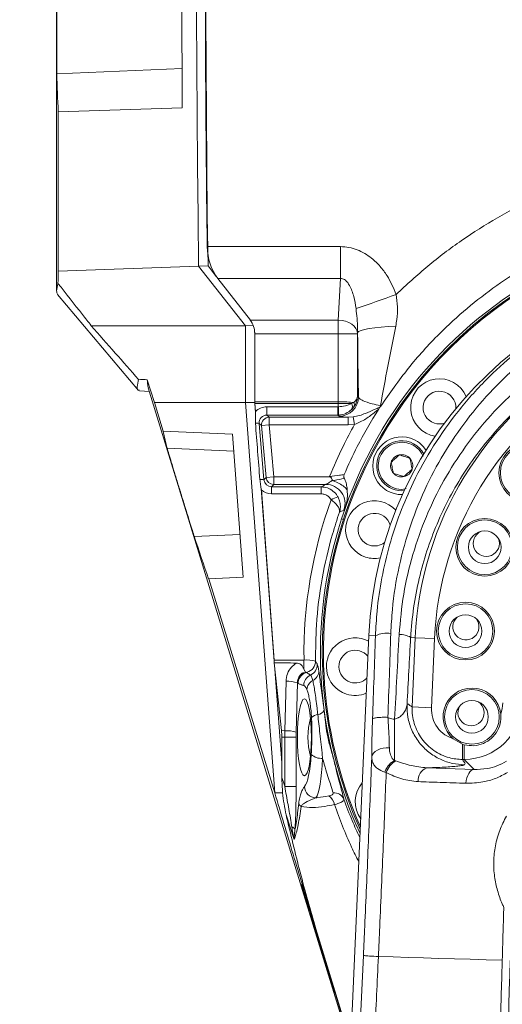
# Model space of a CAD drawing. Header units: millimetres. Extents: x 0 to 16820, y 0 to 11880.
# Tile 23 of 120: x 2530 to 2656, y 7948 to 8204. Entities that reach past the tile are written whole.
import ezdxf

# ---------------------------------------------------------------- set-up
doc = ezdxf.new("R2010")
doc.units = ezdxf.units.MM
doc.header["$LTSCALE"] = 20
doc.linetypes.add('PHANTOM', pattern=[12.7, 6.35, -1.27, 1.27, -1.27, 1.27, -1.27])

msp = doc.modelspace()

# ---------------------------------------------------------------- linework, layer by layer
at = {"color": 7, "linetype": 'Continuous', "lineweight": 0}
for p, q in [((2572.3, 8223.89), (2572.4, 8181.1)), ((2539.78, 8220.26), (2539.78, 8133.44)), ((2572.4, 8181.1), (2540.22, 8180.08)), ((2540.2, 8138.65), (2540.22, 8180.08)), ((2576.67, 8139.99), (2540.2, 8138.65)), ((2579.1, 8140.04), (2576.67, 8139.99)), ((2576.67, 8139.99), (2588.8, 8124.47)), ((2581.24, 8137.3), (2579.1, 8140.04)), ((2581.64, 8136.75), (2590.1, 8125.93)), ((2539.98, 8132.61), (2561.05, 8107.6)), ((2590.87, 8124.51), (2588.8, 8124.47)), ((2588.8, 8124.47), (2548.79, 8124.47)), ((2588.8, 8124.47), (2588.8, 8104.47)), ((2591.23, 8104.47), (2591.23, 8122.81)), ((2591.24, 8122.39), (2591.24, 8104.71)), ((2563.31, 8110.43), (2565.16, 8104.47)), ((2561.3, 8107.58), (2563.9, 8107.36)), ((2563.59, 8108.34), (2615.61, 7938.81)), ((2565.16, 8104.47), (2567.43, 8097.07)), ((2588.8, 8104.47), (2565.16, 8104.47)), ((2591.23, 8104.47), (2588.8, 8104.47)), ((2588.8, 8104.47), (2596.43, 8002.99)), ((2591.43, 8101.72), (2591.23, 8104.47)), ((2591.26, 8104.23), (2591.42, 8102.1)), ((2623.38, 8102.73), (2623.77, 8103.27)), ((2624.01, 8103.57), (2623.77, 8103.27)), ((2585.48, 8096.24), (2567.43, 8097.07)), ((2588.27, 8059.1), (2585.48, 8096.24)), ((2636.91, 8096.05), (2638.14, 8095.77)), ((2596.29, 8037.22), (2592.9, 8082.17)), ((2592.95, 8081.77), (2596.28, 8037.54)), ((2609.69, 8083.2), (2596.17, 8083.2)), ((2579.27, 8058.67), (2588.27, 8059.1)), ((2579.27, 8058.67), (2596.43, 8002.99)), ((2620.88, 8043.91), (2606.89, 7729.47)), ((2596.26, 8036.82), (2598.18, 8019.21)), ((2598.27, 8010.82), (2596.44, 8035.18)), ((2604.03, 8035.14), (2604.34, 8034.55)), ((2598.27, 8017.47), (2598.27, 8007.04)), ((2642.78, 8017.08), (2645.2, 8015.69)), ((2645.2, 8015.69), (2645.66, 8015.55)), ((2598.49, 8003.01), (2596.43, 8002.99)), ((2612, 7951.03), (2603.44, 7979.33)), ((2614.68, 7942.64), (2607.11, 7967.72))]:
    msp.add_line(p, q, dxfattribs=at)
at = {"color": 8, "linetype": 'Continuous', "lineweight": 0}
for p, q in [((2539.83, 8189.98), (2572.38, 8191.34)), ((2578.9, 8145.03), (2613.52, 8145.03)), ((2613.52, 8145.03), (2613.52, 8136.75)), ((2613.52, 8136.75), (2581.64, 8136.75)), ((2612.95, 8125.93), (2613.52, 8136.75)), ((2590.1, 8125.93), (2612.95, 8125.93)), ((2612.95, 8125.93), (2612.95, 8122.39)), ((2612.95, 8122.39), (2591.24, 8122.39)), ((2617.95, 8122.39), (2612.95, 8122.39)), ((2612.95, 8104.71), (2612.95, 8122.39)), ((2617.96, 8122.66), (2617.95, 8122.39)), ((2617.95, 8122.39), (2617.95, 8106.11)), ((2591.24, 8104.71), (2612.95, 8104.71)), ((2612.95, 8104.23), (2591.26, 8104.23)), ((2612.95, 8104.71), (2612.95, 8104.23)), ((2612.95, 8104.71), (2612.95, 8104.23)), ((2612.95, 8103.42), (2612.95, 8104.23)), ((2616.35, 8104.23), (2616.95, 8104.49)), ((2617.95, 8106.11), (2618.18, 8105.95)), ((2594.39, 8103.41), (2594.39, 8101.22)), ((2594.39, 8103.41), (2612.8, 8103.41)), ((2612.8, 8103.41), (2612.8, 8101.22)), ((2617.01, 8103.38), (2616.42, 8102.7)), ((2593, 8098.49), (2592.38, 8099.06)), ((2592.38, 8099.06), (2593.61, 8084.41)), ((2594.39, 8101.22), (2595, 8100.66)), ((2612.8, 8101.22), (2594.39, 8101.22)), ((2595, 8098.67), (2595, 8100.66)), ((2595, 8100.66), (2615.54, 8100.66)), ((2613.19, 8100.96), (2612.8, 8101.22)), ((2615.54, 8100.66), (2616.82, 8100.76)), ((2615.54, 8098.67), (2615.54, 8100.66)), ((2617.17, 8098.81), (2616.82, 8100.76)), ((2593, 8098.49), (2595, 8098.67)), ((2594.18, 8085.03), (2593, 8098.49)), ((2615.54, 8098.67), (2595, 8098.67)), ((2595, 8098.67), (2596.17, 8085.2)), ((2617.17, 8098.81), (2615.54, 8098.67)), ((2568.5, 8092.6), (2585.81, 8091.84)), ((2593.61, 8084.41), (2594.18, 8085.03)), ((2594.18, 8085.03), (2596.17, 8085.2)), ((2596.17, 8083.2), (2596.17, 8085.2)), ((2596.17, 8085.2), (2610.81, 8085.2)), ((2596.17, 8083.2), (2595.59, 8082.57)), ((2595.59, 8082.57), (2608.47, 8082.57)), ((2595.59, 8080.76), (2595.59, 8082.57)), ((2608.47, 8080.76), (2608.47, 8082.57)), ((2608.47, 8080.76), (2595.59, 8080.76)), ((2613.79, 8074.23), (2614.26, 8074.08)), ((2575.53, 8069.71), (2587.44, 8070.19)), ((2622.59, 8043.83), (2620.88, 8043.91)), ((2631.74, 8043.43), (2632.94, 8043.37)), ((2632.14, 8025.38), (2632.94, 8043.37)), ((2637.92, 8043.15), (2632.94, 8043.37)), ((2637.92, 8043.15), (2637.12, 8025.16)), ((2596.28, 8037.54), (2604.03, 8037.54)), ((2604.03, 8035.14), (2604.03, 8037.54)), ((2604.76, 8034.34), (2604.4, 8034.24)), ((2599.05, 8019.18), (2599.37, 8032.04)), ((2602.32, 8031.63), (2602, 8018.77)), ((2637.12, 8025.16), (2632.14, 8025.38)), ((2598.18, 8019.21), (2599.05, 8019.18)), ((2598.27, 8017.47), (2599.03, 8017.47)), ((2599.03, 8017.47), (2601.98, 8017.47)), ((2599.03, 8004.68), (2599.03, 8017.47)), ((2601.98, 8017.47), (2601.98, 8004.68)), ((2645.2, 8015.69), (2645.2, 8011.72)), ((2645.66, 8015.55), (2645.66, 8011.72)), ((2627.57, 8011.44), (2627.85, 8011.35)), ((2635.95, 8009.54), (2648.19, 8009.12)), ((2645.66, 8011.72), (2645.2, 8011.72)), ((2648.19, 8009.12), (2645.66, 8011.72)), ((2625.39, 8008.29), (2625, 8008.4)), ((2599.03, 8004.68), (2601.98, 8004.68)), ((2601.46, 7990.92), (2599.38, 7997.33)), ((2603.67, 7977.89), (2603.88, 7977.88)), ((2614.67, 7943.03), (2607.11, 7967.72)), ((2623.35, 7960.47), (2623.35, 7960.47)), ((2655.54, 7959.49), (2655.54, 7959.49)), ((2610.06, 7957.06), (2610.18, 7957.06))]:
    msp.add_line(p, q, dxfattribs=at)
at = {"color": 7, "linetype": 'Continuous', "lineweight": 0, "flags": 128}
for points in [[(2576.21, 8244.02), (2576.15, 8231.02), (2576.13, 8218.01), (2576.14, 8205.01), (2576.18, 8192), (2576.25, 8179), (2576.36, 8166), (2576.5, 8152.99), (2576.67, 8139.99)], [(2579.1, 8140.04), (2578.92, 8153.04), (2578.79, 8166.03), (2578.68, 8179.03), (2578.61, 8192.02), (2578.57, 8205.02), (2578.56, 8218.02), (2578.58, 8231.01), (2578.64, 8244.01)]]:
    msp.add_lwpolyline(points, dxfattribs=at)
at = {"color": 8, "linetype": 'Continuous', "lineweight": 0, "flags": 128}
for points in [[(2617.95, 8122.39), (2617.82, 8123.07), (2617.52, 8123.72), (2617.04, 8124.32), (2616.42, 8124.85), (2615.67, 8125.29), (2614.82, 8125.62), (2613.91, 8125.84), (2612.95, 8125.93)], [(2627.86, 8124.35), (2625.91, 8124.26), (2624.08, 8124.13), (2622.41, 8123.95), (2620.96, 8123.74), (2619.75, 8123.5), (2618.84, 8123.23), (2618.23, 8122.95), (2617.96, 8122.66)], [(2626.21, 8014.7), (2625.39, 8014.72), (2624.57, 8014.63), (2623.81, 8014.44), (2623.11, 8014.15), (2622.53, 8013.77), (2622.07, 8013.31), (2621.77, 8012.81), (2621.63, 8012.28)], [(2598.27, 8007.04), (2598.93, 8005), (2599.03, 8004.68)], [(2648.19, 8009.12), (2647.81, 8009.02), (2647.45, 8008.81), (2647.11, 8008.47), (2646.81, 8008.03), (2646.55, 8007.5), (2646.34, 8006.89), (2646.19, 8006.23), (2646.1, 8005.53)], [(2623.35, 7960.47), (2627.19, 7960.36), (2631.09, 7960.24), (2635.04, 7960.12), (2639.04, 7959.99), (2643.09, 7959.87), (2647.19, 7959.75), (2651.34, 7959.62), (2655.54, 7959.49)]]:
    msp.add_lwpolyline(points, dxfattribs=at)
at = {"color": 7, "linetype": 'Continuous', "lineweight": 0}
for centre, radius in [((2662.15, 8086.23), 7.5), ((2650.97, 8066.87), 7.5), ((2650.97, 8066.87), 4.25), ((2645.99, 8045.07), 7.5), ((2645.99, 8045.07), 4.25), ((2647.66, 8022.78), 4.25)]:
    msp.add_circle(centre, radius, dxfattribs=at)
at = {"color": 8, "linetype": 'Continuous', "lineweight": 0}
for centre in [(2662.15, 8086.23), (2650.97, 8066.87), (2645.99, 8045.07), (2647.66, 8022.78)]:
    msp.add_circle(centre, 7.1, dxfattribs=at)
at = {"color": 7, "linetype": 'Continuous', "lineweight": 30}
for centre, radius, start, end in [((2720.78, 7139.47), 1875.82, 300, 180), ((1820.78, 7139.47), 975.82, 25.3311, 79.6689)]:
    msp.add_arc(centre, radius, start, end, dxfattribs=at)
at = {"color": 7, "linetype": 'PHANTOM', "lineweight": 30}
msp.add_arc((2720.78, 7139.47), 1203.01, 352.93959, 127.06041, dxfattribs=at)
at = {"color": 7, "linetype": 'Continuous', "lineweight": 0}
for centre, radius, start, end in [((2720.78, 8039.47), 112, 335.7818, 204.2182), ((2720.78, 8039.47), 112.5, 342, 162), ((2720.78, 8039.47), 111.7, 336.0886, 162), ((2720.78, 8039.47), 100, 2.5473, 177.4527), ((2639.22, 8103.19), 7.5, 22.3297, 252), ((2639.22, 8103.19), 4.25, 355.8872, 252), ((2639.22, 8103.19), 4.25, 252, 288.1128), ((2629.4, 8088.06), 7.5, 72, 271.6703), ((2629.4, 8088.06), 6.5, 27.8918, 162), ((2629.4, 8088.06), 7.5, 32.3297, 72), ((2629.4, 8088.06), 6.5, 162, 276.1082), ((2629.4, 8088.06), 2.89, 162, 222), ((2629.4, 8088.06), 2.89, 102, 162), ((2629.4, 8088.06), 2.89, 42, 102), ((2629.4, 8088.06), 2.89, 342, 42), ((2629.4, 8088.06), 2.89, 222, 282), ((2629.4, 8088.06), 2.89, 282, 342), ((2622.35, 8071.45), 7.5, 42.3297, 252), ((2720.78, 8039.47), 112.5, 162, 204.7187), ((2720.78, 8039.47), 111.7, 162, 203.9114), ((2622.35, 8071.45), 4.25, 15.8872, 252), ((2651.39, 8067.91), 3.4, 114.7273, 21.5584), ((2622.35, 8071.45), 4.25, 252, 308.1128), ((2622.35, 8071.45), 7.5, 252, 281.6703), ((2646.09, 8046.19), 3.4, 131.8702, 38.7013), ((2617.35, 8035.85), 7.5, 62.4142, 252), ((2617.35, 8035.85), 4.25, 39.1326, 252), ((2617.35, 8035.85), 4.25, 252, 315.7728), ((2647.66, 8022.78), 7.5, 5.6563, 229.4027), ((2617.35, 8035.85), 7.5, 252, 292.4912), ((2647.42, 8023.87), 3.4, 149.013, 55.8441), ((2624.84, 8017.47), 19.77, 165.3295, 194.6705), ((2624.82, 8000.69), 7.5, 138.7681, 216.1373)]:
    msp.add_arc(centre, radius, start, end, dxfattribs=at)
at = {"color": 8, "linetype": 'Continuous', "lineweight": 0}
for centre, radius, start, end in [((2520.84, 8419.53), 306.27, 288.408, 290.4757), ((2720.78, 8039.47), 87.93, 119.9393, 177.4527), ((2720.78, 8039.47), 82.94, 119.9393, 177.4527), ((2613.18, 8105.96), 5.01, 270.1443, 359.8993), ((2615.18, 8103.41), 1.42, 330.131, 35.1243), ((2615.9, 8103.88), 1.21, 335.4797, 30.3071), ((2486.35, 8096.51), 126.79, 2.1328, 3.1225), ((2591.73, 8096.91), 2.25, 73.1087, 97.9145), ((2595, 8098.66), 2, 90.0912, 184.9088), ((2592.91, 8081.98), 2.53, 73.9835, 98.083), ((2596.18, 8085.21), 2, 185.0733, 269.9267), ((2609.68, 8078.2), 5.01, 340.9535, 89.7894), ((2614.63, 8073.46), 6.73, 105.2759, 121.5859), ((2625.5, 8038.39), 6.17, 79.8926, 118.106), ((2629.17, 8039.45), 4.74, 57.162, 95.1292), ((2604.85, 8028.55), 9.02, 76.0149, 95.1779), ((2604.02, 8037.27), 3.01, 285.9553, 0.6284), ((2604.49, 8036.38), 3, 294.104, 1.0885), ((2605.53, 8031.42), 3.04, 111.7872, 179.3119), ((2607.01, 8030.9), 3.03, 115.2866, 179.5957), ((2602.81, 8034.09), 1.6, 5.5644, 16.9295), ((2605.11, 8034.74), 2.77, 295.6026, 359.3315), ((2599.74, 8023.97), 8.08, 71.3889, 92.6188), ((2602.7, 8031.85), 0.447, 210.3243, 242.4258), ((2607.75, 8029.63), 2.99, 118.8408, 174.6559), ((2607.82, 8020.83), 2.56, 94.48, 135.8325), ((2607.4, 8025.46), 2.08, 276.118, 334.2821), ((2669.01, 8017.47), 69.98, 178.5951, 180.0027), ((2599.42, 8011.11), 8.08, 71.3862, 92.6191), ((2655.09, 8017.47), 53.11, 178.5951, 180.0027), ((2608.58, 8015.92), 3.95, 227.482, 274.1323), ((2630.67, 8006.56), 5.56, 120.5455, 161.9181), ((2637.18, 8006.24), 3.53, 110.4478, 184.6402), ((2607.23, 8004.79), 3.07, 182.1163, 267.9584), ((2608.58, 7999.39), 3.4, 9.8191, 56.7658), ((2611.81, 8000.23), 2.82, 23.3539, 94.6545), ((2604.12, 8000.8), 1.57, 200.1288, 238.4294), ((2600.35, 7992.72), 1.56, 30.6306, 71.2798)]:
    msp.add_arc(centre, radius, start, end, dxfattribs=at)
at = {"color": 7, "linetype": 'Continuous', "lineweight": 0}
for centre, major_axis, ratio, start_param, end_param in [((5703.57, 8214.47), (0, 4000), 0.781286, 1.562859, 1.588157), ((6100.78, 9096.91), (3553.05, 963), 0.246973, 3.07976, 3.090395), ((2588.27, 8145.24), (0, 12), 0.781286, 1.588157, 2.356194), ((6100.78, 6377.26), (3393.02, -2317.26), 0.466421, 3.434601, 3.436053), ((2587.33, 8122.39), (0, 5), 0.781286, 4.712389, 5.497787), ((2711.4, 10109.47), (2579.1, 0), 0.776372, 4.654055, 4.654936), ((2595.15, 8104.71), (0, 5), 0.781286, 1.570797, 1.666789), ((2587.56, 8132.58), (-22.45, 285.69), 0.004318, 4.542904, 4.594742), ((5936.21, 7575.8), (3369.54, -548.12), 0.141814, 3.196107, 3.204896), ((6543.37, 9693.97), (3953.18, 1663.61), 0.342653, 3.113034, 3.120949), ((2593.94, 8037.25), (0, 3), 0.781286, 4.567599, 4.808382), ((4300.84, 8037.25), (1775.36, -0.41), 0.001674, 3.424927, 3.436275), ((2584.1, 8017.47), (0, 15.11), 0.938259, 4.712389, 4.827845), ((6004.37, 7666.43), (3400.95, -315.46), 0.060672, 3.153896, 3.16068), ((6672.12, 10113.69), (3996.92, 2304.59), 0.400642, 3.054536, 3.057899)]:
    msp.add_ellipse(centre, major_axis=major_axis, ratio=ratio, start_param=start_param, end_param=end_param, dxfattribs=at)
at = {"color": 8, "linetype": 'Continuous', "lineweight": 0}
for centre, major_axis, ratio, start_param, end_param in [((2612.95, 8104.23), (5, -0.03), 0.096064, 0.645611, 1.571284), ((2612.43, 8000.37), (-0.53, -104.33), 0.095845, 3.141835, 3.142076), ((2612.96, 8106.11), (5, 0.21), 0.53743, 4.686664, 5.433263), ((2612.95, 8104.23), (5, 0), 0.000222, 0.82468, 1.571038), ((2612.43, 8000.37), (0.52, 103.86), 0.048143, 0.000242, 0.000484), ((2612.95, 8106.11), (5, 0.23), 0.577849, 5.611742, 6.204505), ((2612.95, 8106.11), (4.41, 2.44), 0.962741, 5.168857, 5.76162), ((2594.38, 8099.42), (3.83, 1.16), 0.995826, 1.274523, 2.109152), ((2612.81, 8106.4), (2.84, 0.97), 0.994796, 4.380812, 4.431104), ((2612.96, 8106.11), (4.42, 2.43), 0.959131, 4.244115, 4.990714), ((2594.38, 8099.23), (1.96, 0.44), 0.99222, 1.348697, 3.00543), ((2612.81, 8106.21), (4.52, 2.14), 0.99658, 4.268968, 4.31926), ((2595.61, 8084.59), (0.91, 1.8), 0.988272, 2.12456, 3.606973), ((2595.61, 8084.78), (1.72, 3.63), 0.994568, 2.857409, 3.580983), ((2720.78, 8039.16), (0, 116.76), 0.999987, 1.22088, 1.584734), ((2597.47, 7959.64), (18.56, 416), 0.052356, 4.865753, 4.918514), ((2601.46, 7959.47), (18.56, 420), 0.051859, 4.865709, 4.91847), ((2646.43, 7959.47), (18.6, 420), 0.051983, 1.370041, 1.423237), ((2649.42, 7959.33), (18.6, 417), 0.052356, 1.370074, 1.412576), ((2645.63, 8026.72), (-10.46, 10.77), 0.999109, 2.371694, 3.911491), ((2645.63, 8026.72), (6.99, -7.19), 0.99734, 0.474745, 0.769898), ((2603.75, 8017.47), (0, 13), 0.176327, 3.323359, 4.362485), ((2606.71, 8017.47), (0, 16), 0.143266, 3.323359, 4.362485)]:
    msp.add_ellipse(centre, major_axis=major_axis, ratio=ratio, start_param=start_param, end_param=end_param, dxfattribs=at)
at = {"color": 7, "linetype": 'Continuous', "lineweight": 0}
msp.add_ellipse((2604.14, 8017.47), major_axis=(0, 10), ratio=0.182584, dxfattribs=at)
for points, knots in [([(2539.83, 8189.98), (2539.82, 8190.18), (2539.82, 8190.65), (2539.81, 8191.78), (2539.8, 8193.25), (2539.8, 8194.93), (2539.79, 8196.73), (2539.79, 8199.15), (2539.79, 8202.28), (2539.79, 8205.86), (2539.79, 8209.16), (2539.8, 8211.65), (2539.81, 8213.41), (2539.82, 8214.4), (2539.83, 8214.81), (2539.83, 8214.96)], [0, 0, 0, 0, 0.059617, 0.136308, 0.212922, 0.274026, 0.335071, 0.397599, 0.495314, 0.593109, 0.690357, 0.798536, 0.877739, 0.957022, 1, 1, 1, 1]), ([(2781.63, 8138.77), (2778, 8140.86), (2770.73, 8145.04), (2759.06, 8149.77), (2747.9, 8153.04), (2737.41, 8154.99), (2727.73, 8155.98), (2718, 8156.16), (2708.28, 8155.53), (2698.63, 8154.06), (2689.12, 8151.78), (2679.83, 8148.72), (2670.85, 8144.89), (2662.24, 8140.31), (2654.03, 8135.01), (2646.3, 8129.05), (2638.54, 8121.92), (2630.9, 8113.53), (2626.31, 8106.89), (2624.01, 8103.57)], [0, 0, 0, 0, 0.070161, 0.1405324, 0.2106951, 0.2649551, 0.3194073, 0.3738596, 0.4281199, 0.482633, 0.5373416, 0.5920493, 0.6465615, 0.7009903, 0.7556155, 0.8102397, 0.8646671, 0.9323337, 1, 1, 1, 1]), ([(2540, 8132.64), (2539.89, 8132.87), (2539.65, 8133.34), (2539.96, 8134.75), (2540.13, 8135.48)], [0, 0, 0, 0, 0.477848, 1, 1, 1, 1]), ([(2548.79, 8124.47), (2548.02, 8125.44), (2545.12, 8129.11), (2542.24, 8132.78), (2540.13, 8135.48)], [0, 0, 0, 0, 0.264802, 1, 1, 1, 1]), ([(2561.04, 8110.53), (2559.03, 8112.81), (2554.95, 8117.45), (2550.87, 8122.1), (2548.79, 8124.47)], [0, 0, 0, 0, 0.491377, 1, 1, 1, 1]), ([(2561.04, 8110.53), (2560.9, 8109.84), (2560.63, 8108.45), (2560.78, 8107.62), (2561.19, 8107.68), (2561.31, 8107.7)], [0, 0, 0, 0, 0.417517, 0.834969, 1, 1, 1, 1]), ([(2563.63, 8108.36), (2563.59, 8108.46), (2563.41, 8108.88), (2563.35, 8109.76), (2563.31, 8110.43)], [0, 0, 0, 0, 0.2450808, 1, 1, 1, 1]), ([(2591.42, 8099.14), (2591.41, 8099.63), (2591.4, 8100.62), (2591.41, 8101.61), (2591.42, 8102.1)], [0, 0, 0, 0, 0.499016, 1, 1, 1, 1]), ([(2623.38, 8102.73), (2621.46, 8099.56), (2618.15, 8094.07), (2615.55, 8088.22), (2614.46, 8085.76)], [0, 0, 0, 0, 0.579284, 1, 1, 1, 1]), ([(2623.91, 8103.71), (2623.91, 8103.7), (2623.94, 8103.66), (2623.98, 8103.61), (2624.01, 8103.57)], [0, 0, 0, 0, 0.088926, 1, 1, 1, 1]), ([(2575.53, 8069.71), (2575.45, 8069.93), (2575.24, 8070.58), (2574.77, 8072.07), (2574.15, 8074.07), (2573.5, 8076.17), (2572.92, 8078.04), (2572.34, 8079.92), (2571.65, 8082.14), (2571.06, 8084.09), (2570.37, 8086.35), (2569.72, 8088.48), (2569.14, 8090.4), (2568.79, 8091.57), (2568.59, 8092.25), (2568.53, 8092.49), (2568.5, 8092.6)], [0, 0, 0, 0, 0.054109, 0.15867, 0.263114, 0.333812, 0.40443, 0.460152, 0.515816, 0.609545, 0.63244, 0.727562, 0.822388, 0.884959, 0.947607, 1, 1, 1, 1]), ([(2628.8, 8090.88), (2628.41, 8090.53), (2627.7, 8089.89), (2626.98, 8089.25), (2626.65, 8088.95)], [0, 0, 0, 0, 0.534747, 1, 1, 1, 1]), ([(2626.65, 8088.95), (2626.76, 8088.44), (2626.96, 8087.5), (2627.16, 8086.56), (2627.25, 8086.12)], [0, 0, 0, 0, 0.534747, 1, 1, 1, 1]), ([(2631.54, 8089.99), (2631.05, 8090.15), (2630.14, 8090.45), (2629.22, 8090.74), (2628.8, 8090.88)], [0, 0, 0, 0, 0.534747, 1, 1, 1, 1]), ([(2632.14, 8087.16), (2632.04, 8087.67), (2631.84, 8088.61), (2631.64, 8089.55), (2631.54, 8089.99)], [0, 0, 0, 0, 0.534747, 1, 1, 1, 1]), ([(2627.25, 8086.12), (2627.74, 8085.97), (2628.66, 8085.67), (2629.57, 8085.37), (2630, 8085.23)], [0, 0, 0, 0, 0.534747, 1, 1, 1, 1]), ([(2630, 8085.23), (2630.38, 8085.58), (2631.1, 8086.22), (2631.81, 8086.87), (2632.14, 8087.16)], [0, 0, 0, 0, 0.534747, 1, 1, 1, 1]), ([(2592.95, 8081.77), (2592.88, 8082.22), (2592.74, 8083.12), (2592.62, 8084.03), (2592.56, 8084.48)], [0, 0, 0, 0, 0.500611, 1, 1, 1, 1]), ([(2610.81, 8085.2), (2610.77, 8085.23), (2610.72, 8085.25), (2610.67, 8085.27), (2610.67, 8085.28)], [0, 0, 0, 0, 0.892394, 1, 1, 1, 1]), ([(2610.81, 8085.2), (2610.87, 8085.16), (2611.09, 8084.99), (2611.26, 8084.63), (2611.4, 8084.39), (2611.45, 8084.3)], [0, 0, 0, 0, 0.205649, 0.715049, 1, 1, 1, 1]), ([(2611.45, 8084.3), (2611.47, 8084.28), (2611.51, 8084.22), (2611.59, 8084.18), (2611.64, 8084.16), (2611.66, 8084.15)], [0, 0, 0, 0, 0.351325, 0.802403, 1, 1, 1, 1]), ([(2611.66, 8084.15), (2612.18, 8083.94), (2613.22, 8083.52), (2614.47, 8082.66), (2615.02, 8082.07), (2615.25, 8081.81)], [0, 0, 0, 0, 0.362803, 0.72559, 1, 1, 1, 1]), ([(2614.52, 8084.77), (2614.48, 8084.86), (2614.38, 8085.05), (2614.35, 8085.38), (2614.4, 8085.62), (2614.45, 8085.74), (2614.46, 8085.76)], [0, 0, 0, 0, 0.271588, 0.615673, 0.959622, 1, 1, 1, 1]), ([(2614.52, 8084.77), (2614.68, 8084.39), (2615.03, 8083.59), (2615.18, 8082.57), (2615.24, 8081.97), (2615.25, 8081.81)], [0, 0, 0, 0, 0.411484, 0.841746, 1, 1, 1, 1]), ([(2615.25, 8081.81), (2615.3, 8081.06), (2615.39, 8079.55), (2615.03, 8078.08), (2614.85, 8077.33)], [0, 0, 0, 0, 0.494019, 1, 1, 1, 1]), ([(2602, 8036.78), (2602.21, 8036.77), (2602.63, 8036.74), (2603.17, 8036.46), (2603.61, 8035.98), (2603.87, 8035.51), (2603.99, 8035.23), (2604.03, 8035.14)], [0, 0, 0, 0, 0.207618, 0.417485, 0.595259, 0.875126, 1, 1, 1, 1]), ([(2604.34, 8034.55), (2604.4, 8034.47), (2604.48, 8034.37), (2604.6, 8034.34), (2604.66, 8034.33), (2604.69, 8034.34), (2604.72, 8034.34), (2604.75, 8034.35), (2604.78, 8034.36), (2604.81, 8034.37), (2604.83, 8034.38), (2604.85, 8034.38), (2604.85, 8034.38)], [0, 0, 0, 0, 0.5751728, 0.7362751, 0.8169796, 0.8474671, 0.8782237, 0.8973685, 0.916561, 0.9414399, 0.98588, 1, 1, 1, 1]), ([(2604.85, 8034.38), (2604.82, 8034.37), (2604.79, 8034.36), (2604.76, 8034.34), (2604.76, 8034.34)], [0, 0, 0, 0, 0.935083, 1, 1, 1, 1]), ([(2609.3, 8024.36), (2609.41, 8023.36), (2609.63, 8021.38), (2610, 8018.24), (2610.81, 8015.04), (2611.44, 8012.82), (2611.76, 8011.71)], [0, 0, 0, 0, 0.232452, 0.464834, 0.731985, 1, 1, 1, 1]), ([(2645.66, 8015.55), (2646.5, 8015.4), (2648.17, 8015.11), (2650.68, 8015.76), (2652.83, 8017.14), (2654.38, 8019.15), (2655.18, 8021.38), (2655.14, 8022.87), (2655.13, 8023.52)], [0, 0, 0, 0, 0.174908, 0.349149, 0.521651, 0.69355, 0.867158, 1, 1, 1, 1]), ([(2598.27, 8007.04), (2598.32, 8005.7), (2598.41, 8003.39), (2598.82, 8000.14), (2599.2, 7998.27), (2599.38, 7997.33)], [0, 0, 0, 0, 0.405077, 0.701241, 1, 1, 1, 1]), ([(2596.43, 8002.99), (2598.03, 7997.69), (2601.21, 7987.08), (2604.58, 7975.9), (2606.35, 7970.02), (2606.53, 7969.44)], [0, 0, 0, 0, 0.474092, 0.948183, 1, 1, 1, 1]), ([(2599.38, 7997.33), (2600.56, 7992.33), (2602.92, 7982.31), (2605.71, 7972.59), (2607.11, 7967.72)], [0, 0, 0, 0, 0.499472, 1, 1, 1, 1]), ([(2610.06, 7957.06), (2610.01, 7957.19), (2609.82, 7957.8), (2609.4, 7959.14), (2608.79, 7961.09), (2608.18, 7963.06), (2607.5, 7965.27), (2606.79, 7967.59), (2606.11, 7969.82), (2605.49, 7971.85), (2604.82, 7974.02), (2604.3, 7975.73), (2603.99, 7976.79), (2603.75, 7977.58), (2603.7, 7977.77), (2603.67, 7977.89)], [0, 0, 0, 0, 0.030688, 0.135813, 0.240795, 0.308409, 0.375947, 0.48378, 0.538326, 0.592831, 0.685746, 0.776219, 0.839099, 0.902056, 1, 1, 1, 1])]:
    msp.add_open_spline(points, degree=3, knots=knots, dxfattribs=at)
at = {"color": 8, "linetype": 'Continuous', "lineweight": 0}
for points, knots in [([(2627.97, 8132.61), (2630.67, 8135.11), (2636.06, 8140.11), (2644.9, 8146.74), (2654.25, 8152.69), (2664.13, 8157.85), (2674.46, 8162.18), (2685.11, 8165.65), (2696, 8168.21), (2707.08, 8169.82), (2718.28, 8170.5), (2729.49, 8170.25), (2740.43, 8169.07), (2751.05, 8167.03), (2761.28, 8164.18), (2771.29, 8160.58), (2777.67, 8157.53), (2780.86, 8156.01)], [0, 0, 0, 0, 0.066783, 0.133681, 0.200463, 0.268109, 0.335995, 0.40388, 0.471524, 0.539231, 0.60718, 0.675129, 0.742836, 0.807024, 0.871417, 0.935811, 1, 1, 1, 1]), ([(2613.52, 8145.03), (2614.26, 8144.99), (2615.73, 8144.9), (2617.85, 8144.28), (2619.83, 8143.31), (2621.87, 8141.89), (2623.84, 8139.95), (2626.15, 8136.87), (2627.26, 8134.27), (2627.97, 8132.61)], [0, 0, 0, 0, 0.108612, 0.217269, 0.325363, 0.433552, 0.583403, 0.733477, 1, 1, 1, 1]), ([(2622.59, 8043.83), (2622.7, 8045.99), (2622.97, 8051.06), (2624.15, 8058.96), (2626.15, 8067.47), (2628.88, 8075.74), (2632.6, 8084.42), (2637.55, 8093.35), (2643.88, 8102.3), (2650.97, 8110.29), (2658.67, 8117.29), (2666.85, 8123.31), (2675.51, 8128.41), (2684.58, 8132.56), (2693.92, 8135.73), (2703.21, 8137.95), (2709.42, 8138.65), (2712.34, 8138.98)], [0, 0, 0, 0, 0.045061, 0.106189, 0.167546, 0.228911, 0.29005, 0.367477, 0.445127, 0.522549, 0.593588, 0.664806, 0.735823, 0.803739, 0.871837, 0.93973, 1, 1, 1, 1]), ([(2617.55, 8128.93), (2617.38, 8129.97), (2617.04, 8132.02), (2616.18, 8134.54), (2615.14, 8136.08), (2614.32, 8136.62), (2613.87, 8136.76), (2613.6, 8136.75), (2613.52, 8136.75)], [0, 0, 0, 0, 0.349004, 0.684387, 0.8662, 0.921813, 0.977984, 1, 1, 1, 1]), ([(2709.68, 8136.38), (2707.88, 8136.13), (2702.93, 8135.45), (2694.98, 8133.54), (2686.01, 8130.45), (2677.31, 8126.43), (2669, 8121.48), (2661.16, 8115.64), (2653.77, 8108.86), (2646.97, 8101.11), (2640.9, 8092.43), (2635.71, 8082.97), (2631.56, 8072.76), (2628.55, 8061.92), (2627, 8052.41), (2626.69, 8046.55), (2626.58, 8044.47)], [0, 0, 0, 0, 0.039406, 0.10844, 0.177691, 0.246752, 0.319234, 0.391924, 0.464432, 0.543723, 0.623244, 0.702543, 0.786207, 0.870136, 0.953783, 1, 1, 1, 1]), ([(2627.97, 8132.61), (2628.12, 8131.54), (2628.42, 8129.36), (2628.26, 8126.58), (2627.96, 8124.92), (2627.86, 8124.35)], [0, 0, 0, 0, 0.388955, 0.789048, 1, 1, 1, 1]), ([(2628.75, 8044.17), (2629.06, 8047.69), (2629.69, 8054.74), (2632.14, 8065.02), (2635.62, 8074.93), (2640.23, 8084.34), (2645.84, 8093.15), (2652.46, 8101.34), (2660.07, 8108.79), (2668.59, 8115.39), (2677.03, 8120.49), (2685.11, 8124.28), (2692.6, 8127.05), (2700.33, 8129.17), (2705.68, 8130.15), (2708.42, 8130.52), (2708.5, 8130.53)], [0, 0, 0, 0, 0.082914, 0.166103, 0.249035, 0.331718, 0.414651, 0.497334, 0.581934, 0.666806, 0.751373, 0.812926, 0.874737, 0.93653, 0.998057, 1, 1, 1, 1]), ([(2617.96, 8122.66), (2617.97, 8123.02), (2617.99, 8125.16), (2617.75, 8127.22), (2617.55, 8128.93)], [0, 0, 0, 0, 0.16982, 1, 1, 1, 1]), ([(2618.18, 8105.95), (2618.16, 8107.2), (2618.1, 8110.54), (2618.02, 8116.1), (2617.98, 8120.47), (2617.96, 8122.66)], [0, 0, 0, 0, 0.229847, 0.613684, 1, 1, 1, 1]), ([(2627.86, 8124.35), (2627.17, 8120.88), (2625.78, 8113.9), (2624.53, 8107.12), (2623.91, 8103.71)], [0, 0, 0, 0, 0.4973754, 1, 1, 1, 1]), ([(2676.9, 8115.67), (2674.88, 8114.47), (2670.84, 8112.08), (2665.15, 8107.89), (2659.75, 8103.28), (2654.66, 8098.13), (2649.93, 8092.52), (2645.6, 8086.39), (2641.77, 8079.86), (2638.51, 8073.01), (2635.87, 8065.96), (2633.84, 8058.69), (2632.37, 8051.17), (2631.95, 8046.01), (2631.74, 8043.43)], [0, 0, 0, 0, 0.078446, 0.156895, 0.237339, 0.317784, 0.401861, 0.485938, 0.572324, 0.658707, 0.742801, 0.826891, 0.913447, 1, 1, 1, 1]), ([(2618.18, 8105.95), (2618.2, 8105.92), (2618.26, 8105.74), (2618.57, 8105.42), (2619.56, 8104.85), (2621.25, 8104.24), (2623.14, 8103.86), (2623.91, 8103.71)], [0, 0, 0, 0, 0.0448208, 0.232892, 0.4209776, 0.7647062, 1, 1, 1, 1]), ([(2616.82, 8100.76), (2617.37, 8100.87), (2618.47, 8101.1), (2620.36, 8101.8), (2622.01, 8102.53), (2623.26, 8103.11), (2623.69, 8103.24), (2623.77, 8103.27)], [0, 0, 0, 0, 0.217145, 0.435271, 0.811652, 0.96212, 1, 1, 1, 1]), ([(2623.38, 8102.73), (2623.11, 8102.51), (2622.03, 8101.66), (2620.11, 8100.12), (2618.16, 8099.25), (2617.17, 8098.81)], [0, 0, 0, 0, 0.143868, 0.566207, 1, 1, 1, 1]), ([(2615.54, 8100.66), (2615.32, 8100.68), (2614.61, 8100.73), (2613.74, 8100.82), (2613.3, 8100.9), (2613.21, 8100.95), (2613.19, 8100.96)], [0, 0, 0, 0, 0.167371, 0.534173, 0.910942, 1, 1, 1, 1]), ([(2610.67, 8085.28), (2611.79, 8087.91), (2613.76, 8092.52), (2616.15, 8096.92), (2617.17, 8098.81)], [0, 0, 0, 0, 0.571231, 1, 1, 1, 1]), ([(2634.94, 8090.45), (2634.91, 8090.57), (2634.68, 8091.47), (2633.41, 8092.8), (2631.35, 8094.01), (2628.9, 8094.3), (2626.57, 8093.63), (2624.6, 8092.13), (2623.93, 8090.67), (2623.6, 8089.94)], [0, 0, 0, 0, 0.0269091, 0.1890909, 0.3512727, 0.5134545, 0.6756364, 0.8378182, 1, 1, 1, 1]), ([(2623.6, 8089.94), (2623.44, 8089.15), (2623.12, 8087.58), (2623.83, 8085.21), (2625.33, 8083.29), (2627.45, 8082.15), (2629.34, 8081.77), (2630.33, 8082.09), (2630.55, 8082.16)], [0, 0, 0, 0, 0.188931, 0.377862, 0.566794, 0.755725, 0.944656, 1, 1, 1, 1]), ([(2609.69, 8083.2), (2609.76, 8083.23), (2609.83, 8083.25), (2610.1, 8083.4), (2610.5, 8083.66), (2611.03, 8084.02), (2611.36, 8084.25), (2611.45, 8084.3)], [0, 0, 0, 0, 0.212672, 0.253453, 0.544372, 0.887734, 1, 1, 1, 1]), ([(2610.67, 8085.28), (2611.55, 8085.38), (2612.88, 8085.53), (2614.06, 8085.7), (2614.46, 8085.76)], [0, 0, 0, 0, 0.659076, 1, 1, 1, 1]), ([(2611.66, 8084.15), (2611.74, 8084.17), (2612.72, 8084.44), (2613.65, 8084.61), (2614.52, 8084.77)], [0, 0, 0, 0, 0.0781811, 1, 1, 1, 1]), ([(2608.47, 8082.57), (2608.6, 8082.64), (2609.01, 8082.85), (2609.42, 8083.06), (2609.69, 8083.2)], [0, 0, 0, 0, 0.327273, 1, 1, 1, 1]), ([(2612.85, 8079.95), (2612.79, 8080.05), (2612.46, 8080.64), (2611.62, 8081.56), (2610.14, 8082.41), (2609.03, 8082.52), (2608.47, 8082.57)], [0, 0, 0, 0, 0.066152, 0.376918, 0.688574, 1, 1, 1, 1]), ([(2611.1, 8079.19), (2611.06, 8079.25), (2610.87, 8079.6), (2610.36, 8080.16), (2609.47, 8080.67), (2608.81, 8080.73), (2608.47, 8080.76)], [0, 0, 0, 0, 0.066245, 0.377099, 0.688568, 1, 1, 1, 1]), ([(2611.1, 8079.19), (2611.12, 8079.17), (2611.45, 8078.93), (2611.83, 8078.61), (2612.41, 8078.04), (2612.79, 8077.59), (2613.12, 8077.02), (2613.29, 8076.52), (2613.29, 8076.16), (2613.24, 8075.99), (2613.24, 8075.99)], [0, 0, 0, 0, 0.017535, 0.24298, 0.291024, 0.52697, 0.631877, 0.809246, 0.997755, 1, 1, 1, 1]), ([(2613.24, 8075.99), (2613.24, 8076), (2613.25, 8076.01), (2613.26, 8076.04), (2613.28, 8076.12), (2613.33, 8076.29), (2613.44, 8076.76), (2613.52, 8077.66), (2613.36, 8078.8), (2613.04, 8079.6), (2612.86, 8079.93), (2612.85, 8079.95)], [0, 0, 0, 0, 0.003382, 0.01148, 0.026758, 0.062506, 0.147858, 0.387996, 0.731375, 0.984738, 1, 1, 1, 1]), ([(2613.24, 8075.99), (2612.62, 8074.1), (2610.76, 8068.41), (2608.55, 8058.63), (2607.13, 8047.56), (2607.06, 8040.42), (2607.03, 8037.31)], [0, 0, 0, 0, 0.151764, 0.455605, 0.76284, 1, 1, 1, 1]), ([(2614.41, 8076.56), (2614.14, 8076.43), (2613.75, 8076.24), (2613.36, 8076.05), (2613.24, 8075.99)], [0, 0, 0, 0, 0.69799, 1, 1, 1, 1]), ([(2614.85, 8077.33), (2614.79, 8077.21), (2614.58, 8076.77), (2614.48, 8076.65), (2614.41, 8076.56)], [0, 0, 0, 0, 0.275266, 1, 1, 1, 1]), ([(2599.37, 8032.04), (2599.45, 8032.7), (2599.62, 8034.03), (2600.61, 8035.69), (2601.57, 8036.44), (2602, 8036.78)], [0, 0, 0, 0, 0.354307, 0.708292, 1, 1, 1, 1]), ([(2607.03, 8037.31), (2607.14, 8037.1), (2607.29, 8036.81), (2607.45, 8036.53), (2607.49, 8036.44)], [0, 0, 0, 0, 0.705791, 1, 1, 1, 1]), ([(2607.49, 8036.44), (2607.55, 8036.29), (2607.67, 8035.97), (2607.8, 8035.2), (2607.88, 8034.73), (2607.88, 8034.71)], [0, 0, 0, 0, 0.484352, 0.982104, 1, 1, 1, 1]), ([(2604.4, 8034.24), (2604.35, 8034.25), (2604.25, 8034.26), (2604.05, 8034.28), (2603.86, 8034.24), (2603.65, 8034.16), (2603.33, 8033.95), (2602.87, 8033.46), (2602.42, 8032.66), (2602.35, 8031.97), (2602.32, 8031.63)], [0, 0, 0, 0, 0.110876, 0.19341, 0.243079, 0.272927, 0.358949, 0.511734, 0.755863, 1, 1, 1, 1]), ([(2604.76, 8034.34), (2604.91, 8034.23), (2605.08, 8034.09), (2605.36, 8033.89), (2605.52, 8033.77), (2605.67, 8033.68), (2605.72, 8033.64)], [0, 0, 0, 0, 0.472204, 0.548561, 0.853951, 1, 1, 1, 1]), ([(2605.72, 8033.64), (2605.72, 8033.64), (2605.82, 8033.56), (2606.01, 8033.26), (2606.2, 8032.61), (2606.31, 8032.25)], [0, 0, 0, 0, 0.044012, 0.466824, 1, 1, 1, 1]), ([(2607.88, 8034.71), (2607.9, 8034.6), (2607.98, 8034.06), (2608.14, 8032.84), (2608.4, 8030.82), (2608.71, 8028.41), (2609.01, 8026.25), (2609.22, 8024.92), (2609.27, 8024.55)], [0, 0, 0, 0, 0.0510754, 0.2634789, 0.4758999, 0.695798, 0.9156335, 1, 1, 1, 1]), ([(2603.98, 8030.92), (2603.91, 8030.95), (2603.69, 8031.01), (2603.43, 8031.1), (2603.01, 8031.25), (2602.73, 8031.36), (2602.49, 8031.46)], [0, 0, 0, 0, 0.143808, 0.444458, 0.51962, 1, 1, 1, 1]), ([(2604.77, 8029.91), (2604.64, 8030.19), (2604.38, 8030.72), (2604.11, 8030.86), (2603.98, 8030.92)], [0, 0, 0, 0, 0.533683, 1, 1, 1, 1]), ([(2605.98, 8022.61), (2605.94, 8023.19), (2605.86, 8024.42), (2605.66, 8026.13), (2605.41, 8027.68), (2605.11, 8028.99), (2604.89, 8029.6), (2604.77, 8029.91)], [0, 0, 0, 0, 0.179158, 0.380642, 0.588699, 0.791354, 1, 1, 1, 1]), ([(2606.31, 8032.25), (2606.4, 8031.85), (2606.58, 8031.04), (2606.86, 8029.36), (2607.14, 8027.37), (2607.39, 8025.35), (2607.55, 8023.95), (2607.62, 8023.38)], [0, 0, 0, 0, 0.209966, 0.425998, 0.635952, 0.85199, 1, 1, 1, 1]), ([(2627.57, 8022.17), (2627.88, 8022.27), (2628.23, 8022.39), (2628.89, 8022.76), (2629.58, 8023.32), (2630.29, 8024.27), (2630.68, 8025.2), (2630.76, 8025.79), (2630.8, 8026)], [0, 0, 0, 0, 0.147573, 0.1722, 0.372262, 0.602899, 0.857196, 1, 1, 1, 1]), ([(2630.8, 8026), (2630.93, 8026.06), (2631.19, 8026.17), (2631.62, 8025.65), (2631.94, 8025.48), (2632.14, 8025.38)], [0, 0, 0, 0, 0.279377, 0.559745, 1, 1, 1, 1]), ([(2645.76, 8010.35), (2644.71, 8010.42), (2642.54, 8010.56), (2639.35, 8011.68), (2636.36, 8013.52), (2633.81, 8016.1), (2631.96, 8019.22), (2630.87, 8022.61), (2630.82, 8024.89), (2630.8, 8026)], [0, 0, 0, 0, 0.130529, 0.269997, 0.415553, 0.563456, 0.716404, 0.863039, 1, 1, 1, 1]), ([(2645.2, 8011.72), (2645.2, 8011.72), (2644.05, 8011.72), (2642.14, 8011.97), (2639.67, 8012.88), (2637.74, 8013.98), (2636.03, 8015.39), (2634.58, 8017.06), (2633.44, 8018.95), (2632.62, 8021.01), (2632.16, 8023.17), (2632.1, 8024.64), (2632.14, 8025.38), (2632.14, 8025.38)], [0, 0, 0, 0, 0.000003, 0.164264, 0.268928, 0.373594, 0.478074, 0.582555, 0.686851, 0.791147, 0.895572, 0.999997, 1, 1, 1, 1]), ([(2637.12, 8025.16), (2637.17, 8024.24), (2637.27, 8022.42), (2638.56, 8019.95), (2640.44, 8018.05), (2642.03, 8017.39), (2642.78, 8017.08)], [0, 0, 0, 0, 0.256926, 0.513828, 0.771287, 1, 1, 1, 1]), ([(2605.91, 8013.01), (2605.96, 8013.88), (2606.06, 8015.65), (2606.1, 8018.21), (2606.08, 8020.57), (2606.01, 8021.93), (2605.98, 8022.61)], [0, 0, 0, 0, 0.280454, 0.569071, 0.781683, 1, 1, 1, 1]), ([(2607.62, 8023.38), (2607.71, 8022.59), (2607.89, 8020.98), (2608.17, 8018.34), (2608.48, 8015.55), (2608.71, 8013.4), (2608.84, 8012.23), (2608.86, 8011.98)], [0, 0, 0, 0, 0.214357, 0.434169, 0.679601, 0.931962, 1, 1, 1, 1]), ([(2621.63, 8012.28), (2621.63, 8013.06), (2621.64, 8014.63), (2621.69, 8017.92), (2621.78, 8020.57), (2621.83, 8022.23)], [0, 0, 0, 0, 0.267752, 0.541928, 1, 1, 1, 1]), ([(2625.82, 8022.66), (2625.82, 8022.66), (2625.93, 8021.32), (2626.06, 8019.23), (2626.16, 8016.59), (2626.19, 8015.33), (2626.21, 8014.7)], [0, 0, 0, 0, 0.000007, 0.459386, 0.726413, 1, 1, 1, 1]), ([(2625.82, 8022.66), (2625.95, 8022.6), (2626.5, 8022.33), (2627.11, 8022.24), (2627.57, 8022.17)], [0, 0, 0, 0, 0.233526, 1, 1, 1, 1]), ([(2627.57, 8011.44), (2627.57, 8011.63), (2627.57, 8012.53), (2627.57, 8014.66), (2627.57, 8018.16), (2627.57, 8020.83), (2627.57, 8022.17)], [0, 0, 0, 0, 0.08128, 0.38752, 0.69376, 1, 1, 1, 1]), ([(2626.21, 8014.7), (2626.23, 8014.34), (2626.28, 8013.43), (2626.66, 8012.3), (2627.25, 8011.65), (2627.57, 8011.44), (2627.57, 8011.44)], [0, 0, 0, 0, 0.27459, 0.703442, 0.999989, 1, 1, 1, 1]), ([(2611.58, 8003.04), (2611.41, 8003.62), (2611.1, 8004.65), (2610.42, 8006.75), (2609.69, 8009.1), (2609.15, 8010.97), (2608.86, 8011.98)], [0, 0, 0, 0, 0.281445, 0.50287, 0.731009, 1, 1, 1, 1]), ([(2619.47, 7960.76), (2619.58, 7963.28), (2620.01, 7972.73), (2620.72, 7989.32), (2621.31, 8003.97), (2621.61, 8011.67), (2621.63, 8012.28)], [0, 0, 0, 0, 0.146579, 0.549601, 0.964347, 1, 1, 1, 1]), ([(2625, 8008.4), (2624.31, 8008.68), (2623.18, 8009.13), (2622.28, 8010.09), (2621.75, 8011.06), (2621.67, 8011.86), (2621.63, 8012.28)], [0, 0, 0, 0, 0.332334, 0.539426, 0.752898, 1, 1, 1, 1]), ([(2611.76, 8011.71), (2612.04, 8010.54), (2612.56, 8008.38), (2613.28, 8005.66), (2613.93, 8003.21), (2614.23, 8002.01), (2614.4, 8001.35)], [0, 0, 0, 0, 0.2676948, 0.4885646, 0.7161336, 1, 1, 1, 1]), ([(2627.85, 8011.35), (2629.17, 8010.9), (2631.83, 8009.99), (2634.57, 8009.69), (2635.95, 8009.54)], [0, 0, 0, 0, 0.497307, 1, 1, 1, 1]), ([(2645.76, 8010.35), (2645.64, 8010.29), (2645.4, 8010.18), (2644.35, 8010.02), (2642.91, 8009.87), (2641.03, 8009.74), (2638.74, 8009.63), (2636.91, 8009.57), (2635.95, 8009.54)], [0, 0, 0, 0, 0.1795268, 0.342655, 0.5057764, 0.6654763, 0.8251624, 1, 1, 1, 1]), ([(2645.2, 8011.72), (2645.24, 8011.59), (2645.31, 8011.33), (2645.71, 8010.98), (2645.94, 8010.65), (2645.82, 8010.45), (2645.76, 8010.35)], [0, 0, 0, 0, 0.279937, 0.560498, 0.780568, 1, 1, 1, 1]), ([(2648.19, 8009.12), (2649.32, 8009.14), (2651.29, 8009.18), (2654.17, 8009.93), (2655.82, 8010.79), (2656.65, 8011.23)], [0, 0, 0, 0, 0.402929, 0.697385, 1, 1, 1, 1]), ([(2625.39, 8008.29), (2625.13, 8001.98), (2624.6, 7988.64), (2623.91, 7972.67), (2623.47, 7963.04), (2623.35, 7960.47), (2623.35, 7960.47)], [0, 0, 0, 0, 0.396418, 0.839132, 0.999999, 1, 1, 1, 1]), ([(2633.66, 8005.95), (2632.24, 8006.11), (2629.34, 8006.44), (2626.72, 8007.67), (2625.39, 8008.29)], [0, 0, 0, 0, 0.491445, 1, 1, 1, 1]), ([(2656.92, 8008.31), (2655.89, 8007.77), (2653.8, 8006.66), (2650.13, 8005.65), (2647.56, 8005.57), (2646.1, 8005.53)], [0, 0, 0, 0, 0.296487, 0.602301, 1, 1, 1, 1]), ([(2600.85, 7994.2), (2600.8, 7994.56), (2600.5, 7996.48), (2599.89, 7999.98), (2599.32, 8003.11), (2599.03, 8004.68)], [0, 0, 0, 0, 0.104198, 0.550995, 1, 1, 1, 1]), ([(2601.98, 8004.68), (2601.98, 8003.01), (2601.97, 8000.49), (2601.88, 7997.15), (2601.8, 7995.08), (2601.72, 7993.9), (2601.69, 7993.52)], [0, 0, 0, 0, 0.441195, 0.666112, 0.890719, 1, 1, 1, 1]), ([(2602.65, 8000.26), (2602.73, 8000.81), (2602.91, 8002), (2603.3, 8003.11), (2603.72, 8004.09), (2604.02, 8004.48), (2604.17, 8004.68)], [0, 0, 0, 0, 0.2154318, 0.4691121, 0.7298621, 1, 1, 1, 1]), ([(2646.1, 8005.53), (2643.85, 8005.6), (2639.64, 8005.74), (2635.56, 8005.88), (2633.66, 8005.95)], [0, 0, 0, 0, 0.53634, 1, 1, 1, 1]), ([(2607.12, 8001.73), (2606.73, 8001.58), (2605.6, 8001.16), (2604.33, 8000.57), (2603.49, 7999.85), (2603.33, 7999.52), (2603.3, 7999.46)], [0, 0, 0, 0, 0.28056, 0.817228, 0.970065, 1, 1, 1, 1]), ([(2607.12, 8001.73), (2607.3, 8001.75), (2608.38, 8001.89), (2609.51, 8002.08), (2610.44, 8002.24)], [0, 0, 0, 0, 0.168767, 1, 1, 1, 1]), ([(2610.44, 8002.24), (2610.48, 8002.24), (2610.74, 8002.29), (2611.17, 8002.41), (2611.44, 8002.58), (2611.6, 8002.79), (2611.59, 8002.92), (2611.58, 8003.04)], [0, 0, 0, 0, 0.047601, 0.3576, 0.626984, 0.684914, 1, 1, 1, 1]), ([(2603.3, 7999.46), (2603.18, 7998.64), (2602.93, 7996.98), (2602.54, 7994.83), (2602.14, 7993.02), (2601.8, 7991.81), (2601.57, 7991.18), (2601.48, 7990.97), (2601.46, 7990.92)], [0, 0, 0, 0, 0.23885, 0.477509, 0.675764, 0.8737, 0.973774, 1, 1, 1, 1]), ([(2601.69, 7993.52), (2601.82, 7994.19), (2602.2, 7996.16), (2602.47, 7998.63), (2602.65, 8000.26)], [0, 0, 0, 0, 0.340716, 1, 1, 1, 1]), ([(2611.93, 7999.97), (2611.08, 7999.81), (2609.07, 7999.43), (2606.13, 7999.09), (2604.25, 7999.34), (2603.3, 7999.46)], [0, 0, 0, 0, 0.266346, 0.628089, 1, 1, 1, 1]), ([(2614.4, 8001.35), (2614.37, 8001.2), (2614.29, 8000.91), (2613.45, 8000.45), (2612.54, 8000.14), (2612, 7999.99), (2611.93, 7999.97)], [0, 0, 0, 0, 0.3175605, 0.6514576, 0.9550248, 1, 1, 1, 1]), ([(2618.27, 7985.1), (2617.63, 7986.36), (2615.19, 7991.17), (2613.31, 7996.24), (2611.93, 7999.97)], [0, 0, 0, 0, 0.262731, 1, 1, 1, 1]), ([(2614.4, 8001.35), (2615.09, 7999.49), (2616.34, 7996.11), (2617.86, 7992.86), (2618.55, 7991.39)], [0, 0, 0, 0, 0.550652, 1, 1, 1, 1]), ([(2655.93, 7973.26), (2655.79, 7973.56), (2655.16, 7974.96), (2654.23, 7977.58), (2653.43, 7981.31), (2653.21, 7985.24), (2653.64, 7989.32), (2654.74, 7993.31), (2655.98, 7995.77), (2656.6, 7997)], [0, 0, 0, 0, 0.040568, 0.19164, 0.34258, 0.504065, 0.665486, 0.832663, 1, 1, 1, 1]), ([(2601.46, 7990.92), (2601.46, 7990.93), (2601.22, 7992), (2601.03, 7993.1), (2600.85, 7994.2)], [0, 0, 0, 0, 0.004373, 1, 1, 1, 1]), ([(2601.69, 7993.52), (2601.62, 7992.91), (2601.53, 7992.16), (2601.48, 7991.33), (2601.47, 7991.06), (2601.46, 7990.92), (2601.46, 7990.92)], [0, 0, 0, 0, 0.663622, 0.829736, 0.996098, 1, 1, 1, 1]), ([(2655.54, 7959.49), (2655.54, 7959.49), (2655.62, 7962.37), (2655.75, 7966.96), (2655.88, 7971.54), (2655.93, 7973.26)], [0, 0, 0, 0, 0.000004, 0.62596, 1, 1, 1, 1]), ([(2609.01, 7729.38), (2609.45, 7739.01), (2610.33, 7758.29), (2612.05, 7796.85), (2615.12, 7864.34), (2617.73, 7922.19), (2619.47, 7960.76)], [0, 0, 0, 0, 0.124975, 0.249965, 0.499932, 1, 1, 1, 1]), ([(2623.35, 7960.47), (2622.53, 7960.52), (2620.88, 7960.62), (2619.83, 7960.7), (2619.52, 7960.74), (2619.48, 7960.75), (2619.47, 7960.76)], [0, 0, 0, 0, 0.390513, 0.781027, 0.944692, 1, 1, 1, 1]), ([(2623.35, 7960.47), (2623.05, 7953.81), (2621.52, 7920.52), (2618.77, 7860.59), (2615.92, 7798.7), (2613.92, 7754.82), (2613.13, 7737.58), (2612.73, 7728.96)], [0, 0, 0, 0, 0.0862889, 0.4314447, 0.7766005, 0.8883067, 1, 1, 1, 1]), ([(2633.37, 7174.79), (2635.46, 7247.99), (2637.77, 7329.32), (2640.3, 7418.8), (2640.99, 7443.2), (2641.67, 7467.56), (2643.03, 7516.27), (2644.59, 7571.99), (2646.35, 7634.87), (2647.63, 7680.51), (2648.92, 7726.21), (2650.22, 7771.96), (2652.42, 7849.73), (2654.2, 7912.24), (2655.54, 7959.49)], [0, 0, 0, 0, 0.27938, 0.310438, 0.341509, 0.372584, 0.403649, 0.528364, 0.586617, 0.644892, 0.703164, 0.761416, 0.81965, 1, 1, 1, 1]), ([(2657.57, 7959.47), (2656.41, 7918.24), (2655.05, 7870.14), (2653.47, 7815.16), (2652.86, 7794.53), (2652.25, 7773.9), (2651.66, 7753.28), (2651.09, 7732.67), (2650.41, 7705.25), (2649.51, 7671.08), (2648.25, 7630.15), (2647.06, 7590.27), (2645.95, 7551.43), (2644.86, 7513.63), (2643.77, 7475.79), (2642.69, 7437.91), (2641.6, 7399.98), (2639.12, 7312.25), (2637, 7237.17), (2635.23, 7174.74)], [0, 0, 0, 0, 0.157319, 0.1835524, 0.2098033, 0.2360529, 0.2622848, 0.2884947, 0.3147007, 0.3671057, 0.4195183, 0.471931, 0.5202394, 0.568574, 0.6169059, 0.6652163, 0.7135011, 0.7617764, 1, 1, 1, 1])]:
    msp.add_open_spline(points, degree=3, knots=knots, dxfattribs=at)
for points in [[(2625.82, 8022.66), (2625.32, 8022.67), (2624.31, 8022.69), (2623.02, 8022.6), (2622.09, 8022.45), (2621.92, 8022.31), (2621.83, 8022.23)], [(2627.57, 8011.44), (2627.31, 8011.29), (2626.78, 8011), (2626.05, 8010.27), (2625.42, 8009.39), (2625.14, 8008.73), (2625, 8008.4)]]:
    msp.add_open_spline(points, degree=3, dxfattribs=at)

doc.saveas('drawing.dxf')
